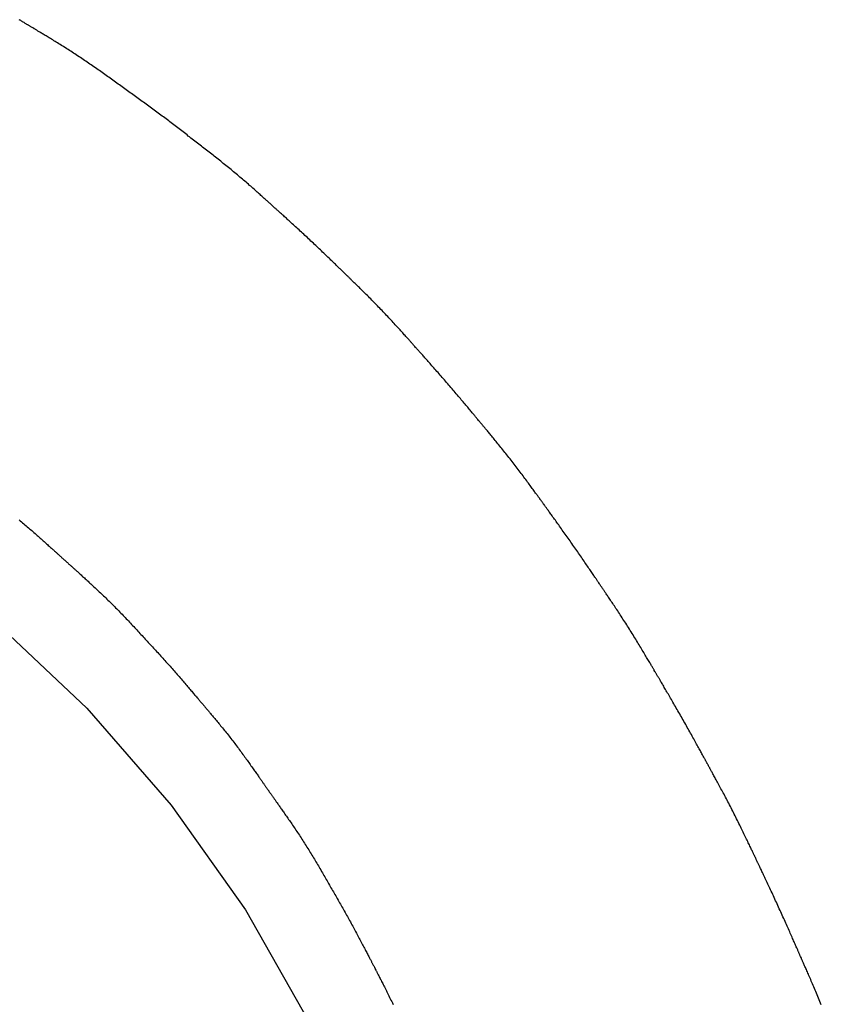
# Model space of a CAD drawing. Header units: millimetres. Extents: x -4577 to 1032787, y -66234 to 201209.
# Tile 147 of 256: x 4371.07 to 4372.78, y -8941.63 to -8939.53. Entities that reach past the tile are written whole.
import ezdxf

# ---------------------------------------------------------------- set-up
doc = ezdxf.new("R2010")
doc.units = ezdxf.units.MM
doc.linetypes.add('510_5_2OG_ELT_1004$0$11-07-22_DS_2OG$0$AUSGEZOGEN', pattern=[0])
doc.layers.add('510_5_2OG_ELT_1004$0$11-07-22_DS_2OG$0$EBENE_1', color=8, linetype='510_5_2OG_ELT_1004$0$11-07-22_DS_2OG$0$AUSGEZOGEN')

# ---------------------------------------------------------------- blocks, each defined once
blk = doc.blocks.new('510_5_2OG_ELT_1004')
at = {"layer": '510_5_2OG_ELT_1004$0$11-07-22_DS_2OG$0$EBENE_1'}
for p, q in [((4371.0157, -8940.7607), (4371.2155, -8940.9495)), ((4371.2155, -8940.9495), (4371.3955, -8941.1563)), ((4371.3955, -8941.1563), (4371.5539, -8941.3797)), ((4371.5539, -8941.3797), (4371.6892, -8941.618))]:
    blk.add_line(p, q, dxfattribs=at)
for points in [[(4371.0711, -8940.5475), (4371.0737, -8940.5496), (4371.0762, -8940.5517), (4371.0787, -8940.5538), (4371.0812, -8940.5559), (4371.0836, -8940.558), (4371.0861, -8940.5601), (4371.0886, -8940.5622), (4371.091, -8940.5643), (4371.0934, -8940.5664), (4371.0958, -8940.5684), (4371.0982, -8940.5705), (4371.1005, -8940.5725), (4371.1028, -8940.5746), (4371.1051, -8940.5766), (4371.1074, -8940.5786), (4371.1096, -8940.5806), (4371.1118, -8940.5825), (4371.114, -8940.5844), (4371.1161, -8940.5863), (4371.1182, -8940.5882), (4371.1203, -8940.5901), (4371.1223, -8940.5919), (4371.1243, -8940.5936), (4371.1262, -8940.5954), (4371.1281, -8940.5971), (4371.1299, -8940.5988), (4371.1317, -8940.6004), (4371.1335, -8940.602), (4371.1352, -8940.6035), (4371.1368, -8940.605), (4371.1384, -8940.6064), (4371.14, -8940.6078), (4371.1415, -8940.6092), (4371.1429, -8940.6105), (4371.1443, -8940.6117), (4371.1456, -8940.6129), (4371.147, -8940.6141), (4371.1482, -8940.6153), (4371.1494, -8940.6164), (4371.1506, -8940.6174), (4371.1518, -8940.6185), (4371.1529, -8940.6195), (4371.154, -8940.6205), (4371.155, -8940.6214), (4371.1561, -8940.6224), (4371.1571, -8940.6233), (4371.158, -8940.6241), (4371.159, -8940.625), (4371.1599, -8940.6258), (4371.1608, -8940.6267), (4371.1617, -8940.6275), (4371.1626, -8940.6283), (4371.1634, -8940.629), (4371.1643, -8940.6298), (4371.1651, -8940.6306), (4371.166, -8940.6313), (4371.1668, -8940.632), (4371.1676, -8940.6328), (4371.1684, -8940.6335), (4371.1692, -8940.6342), (4371.17, -8940.635), (4371.1708, -8940.6357), (4371.1716, -8940.6364), (4371.1725, -8940.6372), (4371.1733, -8940.6379), (4371.1741, -8940.6387), (4371.175, -8940.6395), (4371.1758, -8940.6402), (4371.1767, -8940.641), (4371.1776, -8940.6418), (4371.1785, -8940.6427), (4371.1794, -8940.6435), (4371.1804, -8940.6444), (4371.1814, -8940.6452), (4371.1824, -8940.6461), (4371.1834, -8940.6471), (4371.1844, -8940.648), (4371.1855, -8940.649), (4371.1866, -8940.65), (4371.1878, -8940.6511), (4371.189, -8940.6521), (4371.1902, -8940.6532), (4371.1915, -8940.6544), (4371.1928, -8940.6556), (4371.1941, -8940.6568), (4371.1955, -8940.658), (4371.197, -8940.6594), (4371.1985, -8940.6607), (4371.2, -8940.6621), (4371.2016, -8940.6635), (4371.2033, -8940.665), (4371.205, -8940.6666), (4371.2067, -8940.6682), (4371.2085, -8940.6698), (4371.2104, -8940.6715), (4371.2123, -8940.6732), (4371.2142, -8940.6749), (4371.2162, -8940.6767), (4371.2182, -8940.6786), (4371.2202, -8940.6804), (4371.2223, -8940.6823), (4371.2244, -8940.6843), (4371.2265, -8940.6862), (4371.2287, -8940.6882), (4371.2309, -8940.6903), (4371.2331, -8940.6923), (4371.2354, -8940.6944), (4371.2376, -8940.6965), (4371.2399, -8940.6987), (4371.2422, -8940.7008), (4371.2445, -8940.703), (4371.2468, -8940.7052), (4371.2491, -8940.7074), (4371.2515, -8940.7096), (4371.2538, -8940.7119), (4371.2562, -8940.7141), (4371.2585, -8940.7164), (4371.2608, -8940.7187), (4371.2632, -8940.721), (4371.2655, -8940.7233), (4371.2678, -8940.7256), (4371.2702, -8940.7279), (4371.2725, -8940.7302), (4371.2748, -8940.7326), (4371.2771, -8940.7349), (4371.2794, -8940.7372), (4371.2817, -8940.7396), (4371.284, -8940.7419), (4371.2863, -8940.7443), (4371.2885, -8940.7467), (4371.2908, -8940.749), (4371.2931, -8940.7514), (4371.2953, -8940.7538), (4371.2976, -8940.7562), (4371.2999, -8940.7585), (4371.3021, -8940.7609), (4371.3044, -8940.7633), (4371.3066, -8940.7657), (4371.3089, -8940.7681), (4371.3111, -8940.7705), (4371.3133, -8940.7729), (4371.3156, -8940.7753), (4371.3178, -8940.7777), (4371.32, -8940.7801), (4371.3223, -8940.7825), (4371.3245, -8940.7849), (4371.3267, -8940.7873), (4371.329, -8940.7897), (4371.3312, -8940.7922), (4371.3334, -8940.7946), (4371.3357, -8940.797), (4371.3379, -8940.7994), (4371.3401, -8940.8018), (4371.3423, -8940.8042), (4371.3446, -8940.8066), (4371.3468, -8940.809), (4371.349, -8940.8114), (4371.3512, -8940.8139), (4371.3535, -8940.8163), (4371.3557, -8940.8187), (4371.3579, -8940.8211), (4371.3601, -8940.8235), (4371.3624, -8940.8259), (4371.3646, -8940.8284), (4371.3668, -8940.8308), (4371.369, -8940.8332), (4371.3712, -8940.8356), (4371.3734, -8940.8381), (4371.3756, -8940.8405), (4371.3778, -8940.8429), (4371.38, -8940.8454), (4371.3822, -8940.8478), (4371.3844, -8940.8502), (4371.3866, -8940.8527), (4371.3888, -8940.8551), (4371.391, -8940.8576), (4371.3932, -8940.86), (4371.3954, -8940.8625), (4371.3976, -8940.8649), (4371.3997, -8940.8674), (4371.4019, -8940.8698), (4371.4041, -8940.8723), (4371.4062, -8940.8748), (4371.4084, -8940.8772), (4371.4105, -8940.8797), (4371.4126, -8940.8821), (4371.4147, -8940.8845), (4371.4168, -8940.8869), (4371.4189, -8940.8893), (4371.4209, -8940.8917), (4371.4229, -8940.894), (4371.4249, -8940.8963), (4371.4269, -8940.8986), (4371.4288, -8940.9008), (4371.4307, -8940.903), (4371.4325, -8940.9052), (4371.4343, -8940.9073), (4371.4361, -8940.9094), (4371.4378, -8940.9114), (4371.4395, -8940.9134), (4371.4412, -8940.9153), (4371.4427, -8940.9171), (4371.4443, -8940.919), (4371.4457, -8940.9207), (4371.4472, -8940.9224), (4371.4485, -8940.924), (4371.4498, -8940.9255), (4371.451, -8940.927), (4371.4522, -8940.9283), (4371.4533, -8940.9296), (4371.4543, -8940.9309), (4371.4553, -8940.932), (4371.4562, -8940.933), (4371.457, -8940.934), (4371.4578, -8940.9349), (4371.4585, -8940.9358), (4371.4598, -8940.9373), (4371.4608, -8940.9385), (4371.4617, -8940.9395), (4371.4629, -8940.941), (4371.4636, -8940.9418), (4371.4645, -8940.9429), (4371.4658, -8940.9444), (4371.4665, -8940.9453), (4371.4674, -8940.9463), (4371.469, -8940.9483), (4371.4697, -8940.949), (4371.4704, -8940.9499), (4371.4712, -8940.9508), (4371.472, -8940.9518), (4371.4729, -8940.9529), (4371.4739, -8940.954), (4371.4749, -8940.9552), (4371.476, -8940.9565), (4371.4772, -8940.9579), (4371.4784, -8940.9594), (4371.4797, -8940.9609), (4371.4811, -8940.9626), (4371.4825, -8940.9642), (4371.484, -8940.966), (4371.4855, -8940.9678), (4371.4871, -8940.9697), (4371.4887, -8940.9717), (4371.4904, -8940.9737), (4371.4921, -8940.9757), (4371.4939, -8940.9778), (4371.4956, -8940.98), (4371.4975, -8940.9822), (4371.4993, -8940.9845), (4371.5012, -8940.9868), (4371.5031, -8940.9891), (4371.505, -8940.9915), (4371.507, -8940.9939), (4371.509, -8940.9963), (4371.511, -8940.9988), (4371.513, -8941.0013), (4371.515, -8941.0038), (4371.517, -8941.0064), (4371.519, -8941.0089), (4371.521, -8941.0115), (4371.5231, -8941.0141), (4371.5251, -8941.0167), (4371.5271, -8941.0193), (4371.5291, -8941.0219), (4371.5311, -8941.0245), (4371.5331, -8941.0272), (4371.5351, -8941.0298), (4371.5371, -8941.0324), (4371.539, -8941.035), (4371.541, -8941.0376), (4371.5429, -8941.0402), (4371.5448, -8941.0428), (4371.5467, -8941.0454), (4371.5486, -8941.048), (4371.5504, -8941.0505), (4371.5522, -8941.053), (4371.554, -8941.0555), (4371.5558, -8941.058), (4371.5576, -8941.0604), (4371.5593, -8941.0628), (4371.561, -8941.0652), (4371.5627, -8941.0676), (4371.5643, -8941.0699), (4371.5659, -8941.0722), (4371.5675, -8941.0744), (4371.5691, -8941.0766), (4371.5706, -8941.0788), (4371.5721, -8941.0809), (4371.5735, -8941.0829), (4371.5749, -8941.0849), (4371.5763, -8941.0869), (4371.5776, -8941.0888), (4371.5789, -8941.0906), (4371.5802, -8941.0924), (4371.5814, -8941.0941), (4371.5825, -8941.0958), (4371.5837, -8941.0974), (4371.5848, -8941.0989), (4371.5858, -8941.1004), (4371.5868, -8941.1019), (4371.5878, -8941.1033), (4371.5888, -8941.1047), (4371.5897, -8941.106), (4371.5906, -8941.1073), (4371.5915, -8941.1085), (4371.5924, -8941.1097), (4371.5932, -8941.1109), (4371.594, -8941.1121), (4371.5948, -8941.1132), (4371.5955, -8941.1143), (4371.5963, -8941.1153), (4371.597, -8941.1164), (4371.5977, -8941.1174), (4371.5984, -8941.1184), (4371.5991, -8941.1194), (4371.5998, -8941.1203), (4371.6005, -8941.1213), (4371.6011, -8941.1222), (4371.6018, -8941.1232), (4371.6024, -8941.1241), (4371.603, -8941.125), (4371.6037, -8941.1259), (4371.6043, -8941.1268), (4371.605, -8941.1277), (4371.6056, -8941.1286), (4371.6062, -8941.1295), (4371.6069, -8941.1305), (4371.6075, -8941.1314), (4371.6082, -8941.1323), (4371.6089, -8941.1333), (4371.6095, -8941.1342), (4371.6102, -8941.1352), (4371.6109, -8941.1362), (4371.6116, -8941.1372), (4371.6124, -8941.1383), (4371.6131, -8941.1394), (4371.6139, -8941.1404), (4371.6147, -8941.1416), (4371.6155, -8941.1427), (4371.6163, -8941.1439), (4371.6172, -8941.1451), (4371.6181, -8941.1464), (4371.619, -8941.1477), (4371.6199, -8941.149), (4371.6209, -8941.1504), (4371.6219, -8941.1518), (4371.6229, -8941.1533), (4371.624, -8941.1548), (4371.6251, -8941.1564), (4371.6262, -8941.158), (4371.6274, -8941.1597), (4371.6286, -8941.1614), (4371.6299, -8941.1632), (4371.6312, -8941.1651), (4371.6325, -8941.167), (4371.6339, -8941.169), (4371.6353, -8941.171), (4371.6368, -8941.1731), (4371.6383, -8941.1753), (4371.6398, -8941.1775), (4371.6414, -8941.1797), (4371.643, -8941.182), (4371.6446, -8941.1843), (4371.6462, -8941.1867), (4371.6479, -8941.1891), (4371.6496, -8941.1915), (4371.6513, -8941.194), (4371.653, -8941.1966), (4371.6548, -8941.1991), (4371.6565, -8941.2017), (4371.6583, -8941.2043), (4371.6601, -8941.207), (4371.6619, -8941.2096), (4371.6637, -8941.2123), (4371.6655, -8941.215), (4371.6673, -8941.2178), (4371.6691, -8941.2205), (4371.671, -8941.2233), (4371.6728, -8941.2261), (4371.6746, -8941.2289), (4371.6764, -8941.2317), (4371.6782, -8941.2345), (4371.6801, -8941.2374), (4371.6818, -8941.2402), (4371.6836, -8941.243), (4371.6854, -8941.2459), (4371.6872, -8941.2487), (4371.689, -8941.2516), (4371.6907, -8941.2545), (4371.6925, -8941.2573), (4371.6942, -8941.2602), (4371.696, -8941.2631), (4371.6977, -8941.2659), (4371.6994, -8941.2688), (4371.7012, -8941.2717), (4371.7029, -8941.2746), (4371.7046, -8941.2775), (4371.7063, -8941.2804), (4371.708, -8941.2833), (4371.7097, -8941.2861), (4371.7114, -8941.289), (4371.7131, -8941.2919), (4371.7148, -8941.2948), (4371.7165, -8941.2978), (4371.7182, -8941.3007), (4371.7199, -8941.3036), (4371.7215, -8941.3065), (4371.7232, -8941.3094), (4371.7249, -8941.3123), (4371.7266, -8941.3152), (4371.7283, -8941.3181), (4371.7299, -8941.321), (4371.7316, -8941.3239), (4371.7333, -8941.3269), (4371.735, -8941.3298), (4371.7366, -8941.3327), (4371.7383, -8941.3356), (4371.74, -8941.3385), (4371.7417, -8941.3414), (4371.7433, -8941.3443), (4371.745, -8941.3473), (4371.7467, -8941.3502), (4371.7484, -8941.3531), (4371.75, -8941.356), (4371.7517, -8941.3589), (4371.7534, -8941.3618), (4371.755, -8941.3648), (4371.7567, -8941.3677), (4371.7583, -8941.3706), (4371.76, -8941.3735), (4371.7617, -8941.3764), (4371.7633, -8941.3794), (4371.765, -8941.3823), (4371.7666, -8941.3852), (4371.7682, -8941.3882), (4371.7699, -8941.3911), (4371.7715, -8941.394), (4371.7732, -8941.397), (4371.7748, -8941.3999), (4371.7764, -8941.4028), (4371.778, -8941.4058), (4371.7796, -8941.4087), (4371.7813, -8941.4117), (4371.7829, -8941.4146), (4371.7845, -8941.4176), (4371.7861, -8941.4205), (4371.7877, -8941.4235), (4371.7892, -8941.4264), (4371.7908, -8941.4293), (4371.7923, -8941.4322), (4371.7939, -8941.4351), (4371.7954, -8941.4379), (4371.7969, -8941.4407), (4371.7984, -8941.4435), (4371.7998, -8941.4463), (4371.8013, -8941.449), (4371.8027, -8941.4517), (4371.8041, -8941.4543), (4371.8054, -8941.4569), (4371.8067, -8941.4594), (4371.808, -8941.4619), (4371.8093, -8941.4643), (4371.8105, -8941.4666), (4371.8117, -8941.4689), (4371.8129, -8941.4711), (4371.814, -8941.4733), (4371.8151, -8941.4754), (4371.8161, -8941.4774), (4371.8171, -8941.4793), (4371.8181, -8941.4811), (4371.819, -8941.4829), (4371.8198, -8941.4845), (4371.8206, -8941.4861), (4371.8214, -8941.4875), (4371.8221, -8941.4889), (4371.8227, -8941.4901), (4371.8233, -8941.4913), (4371.8239, -8941.4924), (4371.8244, -8941.4934), (4371.8254, -8941.4952), (4371.8261, -8941.4967), (4371.8268, -8941.498), (4371.8277, -8941.4997), (4371.8284, -8941.5011), (4371.8291, -8941.5024), (4371.83, -8941.5043), (4371.8306, -8941.5053), (4371.8312, -8941.5065), (4371.8325, -8941.5089), (4371.8329, -8941.5099), (4371.8335, -8941.5109), (4371.8341, -8941.512), (4371.8347, -8941.5132), (4371.8353, -8941.5145), (4371.8361, -8941.5159), (4371.8368, -8941.5174), (4371.8376, -8941.5189), (4371.8385, -8941.5206), (4371.8394, -8941.5224), (4371.8404, -8941.5242), (4371.8414, -8941.5262), (4371.8424, -8941.5282), (4371.8435, -8941.5303), (4371.8446, -8941.5325), (4371.8458, -8941.5348), (4371.847, -8941.5371), (4371.8482, -8941.5395), (4371.8495, -8941.542), (4371.8508, -8941.5445), (4371.8521, -8941.5471), (4371.8534, -8941.5498), (4371.8547, -8941.5525), (4371.8561, -8941.5552), (4371.8575, -8941.558), (4371.8589, -8941.5609), (4371.8603, -8941.5637), (4371.8618, -8941.5666), (4371.8632, -8941.5696), (4371.8646, -8941.5726), (4371.8661, -8941.5756), (4371.8675, -8941.5786), (4371.869, -8941.5816)], [(4372.7828, -8941.5824), (4372.7813, -8941.5789), (4372.7799, -8941.5753), (4372.7784, -8941.5718), (4372.7769, -8941.5683), (4372.7755, -8941.5648), (4372.774, -8941.5613), (4372.7726, -8941.5578), (4372.7711, -8941.5544), (4372.7697, -8941.5511), (4372.7683, -8941.5477), (4372.7669, -8941.5445), (4372.7655, -8941.5412), (4372.7641, -8941.538), (4372.7628, -8941.5349), (4372.7615, -8941.5318), (4372.7602, -8941.5288), (4372.7589, -8941.5259), (4372.7576, -8941.523), (4372.7564, -8941.5202), (4372.7552, -8941.5175), (4372.7541, -8941.5149), (4372.753, -8941.5123), (4372.7519, -8941.5099), (4372.7509, -8941.5075), (4372.7499, -8941.5052), (4372.7489, -8941.5031), (4372.748, -8941.501), (4372.7472, -8941.4991), (4372.7463, -8941.4972), (4372.7456, -8941.4955), (4372.7449, -8941.4939), (4372.7442, -8941.4924), (4372.7436, -8941.491), (4372.743, -8941.4897), (4372.7425, -8941.4885), (4372.742, -8941.4874), (4372.7416, -8941.4864), (4372.7408, -8941.4846), (4372.7402, -8941.4831), (4372.7396, -8941.4819), (4372.7385, -8941.4794), (4372.7373, -8941.4766), (4372.7369, -8941.4757), (4372.7364, -8941.4745), (4372.7357, -8941.4731), (4372.735, -8941.4713), (4372.7345, -8941.4703), (4372.734, -8941.4692), (4372.7335, -8941.4681), (4372.733, -8941.4668), (4372.7324, -8941.4654), (4372.7317, -8941.4639), (4372.731, -8941.4624), (4372.7303, -8941.4607), (4372.7295, -8941.4589), (4372.7286, -8941.457), (4372.7277, -8941.4549), (4372.7268, -8941.4528), (4372.7258, -8941.4506), (4372.7248, -8941.4483), (4372.7237, -8941.4458), (4372.7226, -8941.4434), (4372.7215, -8941.4408), (4372.7203, -8941.4381), (4372.7191, -8941.4354), (4372.7179, -8941.4326), (4372.7166, -8941.4297), (4372.7153, -8941.4267), (4372.714, -8941.4237), (4372.7126, -8941.4207), (4372.7112, -8941.4176), (4372.7098, -8941.4144), (4372.7084, -8941.4112), (4372.7069, -8941.408), (4372.7054, -8941.4047), (4372.704, -8941.4014), (4372.7025, -8941.398), (4372.7009, -8941.3946), (4372.6994, -8941.3912), (4372.6979, -8941.3878), (4372.6963, -8941.3844), (4372.6947, -8941.381), (4372.6932, -8941.3775), (4372.6916, -8941.3741), (4372.69, -8941.3706), (4372.6885, -8941.3672), (4372.6869, -8941.3638), (4372.6853, -8941.3604), (4372.6837, -8941.357), (4372.6822, -8941.3536), (4372.6806, -8941.3502), (4372.6791, -8941.3469), (4372.6776, -8941.3436), (4372.676, -8941.3403), (4372.6745, -8941.3371), (4372.673, -8941.3339), (4372.6716, -8941.3308), (4372.6701, -8941.3277), (4372.6687, -8941.3247), (4372.6673, -8941.3217), (4372.666, -8941.3188), (4372.6646, -8941.316), (4372.6633, -8941.3132), (4372.662, -8941.3105), (4372.6608, -8941.3079), (4372.6596, -8941.3053), (4372.6584, -8941.3028), (4372.6573, -8941.3005), (4372.6562, -8941.2982), (4372.6552, -8941.296), (4372.6542, -8941.2939), (4372.6533, -8941.2919), (4372.6524, -8941.29), (4372.6515, -8941.2882), (4372.6507, -8941.2866), (4372.65, -8941.285), (4372.6493, -8941.2836), (4372.6487, -8941.2822), (4372.6481, -8941.281), (4372.6475, -8941.2798), (4372.647, -8941.2788), (4372.6462, -8941.2769), (4372.6454, -8941.2754), (4372.6448, -8941.2741), (4372.644, -8941.2723), (4372.6435, -8941.2714), (4372.643, -8941.2702), (4372.6421, -8941.2684), (4372.6417, -8941.2674), (4372.6411, -8941.2662), (4372.6399, -8941.2638), (4372.6395, -8941.2628), (4372.639, -8941.2618), (4372.6384, -8941.2606), (4372.6378, -8941.2594), (4372.6372, -8941.258), (4372.6365, -8941.2566), (4372.6358, -8941.2551), (4372.635, -8941.2534), (4372.6342, -8941.2517), (4372.6333, -8941.2498), (4372.6324, -8941.2478), (4372.6314, -8941.2458), (4372.6304, -8941.2436), (4372.6293, -8941.2413), (4372.6282, -8941.239), (4372.627, -8941.2365), (4372.6258, -8941.234), (4372.6245, -8941.2314), (4372.6233, -8941.2287), (4372.6219, -8941.226), (4372.6206, -8941.2232), (4372.6192, -8941.2203), (4372.6178, -8941.2174), (4372.6163, -8941.2144), (4372.6149, -8941.2114), (4372.6134, -8941.2083), (4372.6118, -8941.2052), (4372.6103, -8941.202), (4372.6087, -8941.1988), (4372.6071, -8941.1956), (4372.6055, -8941.1923), (4372.6039, -8941.189), (4372.6022, -8941.1857), (4372.6006, -8941.1824), (4372.5989, -8941.1791), (4372.5972, -8941.1757), (4372.5955, -8941.1724), (4372.5938, -8941.1691), (4372.5921, -8941.1657), (4372.5904, -8941.1624), (4372.5887, -8941.1591), (4372.587, -8941.1557), (4372.5853, -8941.1525), (4372.5836, -8941.1492), (4372.5819, -8941.1459), (4372.5802, -8941.1427), (4372.5785, -8941.1395), (4372.5768, -8941.1364), (4372.5752, -8941.1333), (4372.5735, -8941.1302), (4372.5719, -8941.1272), (4372.5703, -8941.1242), (4372.5687, -8941.1213), (4372.5672, -8941.1184), (4372.5657, -8941.1156), (4372.5642, -8941.1129), (4372.5628, -8941.1102), (4372.5613, -8941.1076), (4372.56, -8941.105), (4372.5586, -8941.1026), (4372.5573, -8941.1002), (4372.5561, -8941.0979), (4372.5549, -8941.0957), (4372.5537, -8941.0936), (4372.5526, -8941.0916), (4372.5516, -8941.0897), (4372.5506, -8941.0878), (4372.5496, -8941.0861), (4372.5488, -8941.0845), (4372.5479, -8941.083), (4372.5472, -8941.0816), (4372.5465, -8941.0803), (4372.5458, -8941.0791), (4372.5452, -8941.078), (4372.5446, -8941.077), (4372.5436, -8941.0752), (4372.5428, -8941.0736), (4372.5421, -8941.0724), (4372.5412, -8941.0707), (4372.5406, -8941.0697), (4372.5397, -8941.0679), (4372.5389, -8941.0666), (4372.5384, -8941.0656), (4372.5378, -8941.0644), (4372.5365, -8941.0621), (4372.536, -8941.0611), (4372.5354, -8941.0601), (4372.5348, -8941.059), (4372.5342, -8941.0578), (4372.5335, -8941.0566), (4372.5327, -8941.0552), (4372.5319, -8941.0537), (4372.531, -8941.0521), (4372.5301, -8941.0504), (4372.5291, -8941.0487), (4372.5281, -8941.0468), (4372.527, -8941.0448), (4372.5259, -8941.0427), (4372.5247, -8941.0405), (4372.5234, -8941.0383), (4372.5222, -8941.036), (4372.5208, -8941.0335), (4372.5195, -8941.0311), (4372.518, -8941.0285), (4372.5166, -8941.0259), (4372.5151, -8941.0232), (4372.5136, -8941.0204), (4372.5121, -8941.0176), (4372.5105, -8941.0148), (4372.5089, -8941.0119), (4372.5072, -8941.0089), (4372.5056, -8941.0059), (4372.5039, -8941.0029), (4372.5022, -8940.9998), (4372.5004, -8940.9967), (4372.4987, -8940.9936), (4372.4969, -8940.9905), (4372.4951, -8940.9873), (4372.4934, -8940.9841), (4372.4916, -8940.9809), (4372.4897, -8940.9777), (4372.4879, -8940.9745), (4372.4861, -8940.9713), (4372.4843, -8940.9681), (4372.4825, -8940.9649), (4372.4806, -8940.9617), (4372.4788, -8940.9585), (4372.477, -8940.9553), (4372.4752, -8940.9522), (4372.4734, -8940.9491), (4372.4716, -8940.946), (4372.4698, -8940.9429), (4372.4681, -8940.9399), (4372.4663, -8940.9369), (4372.4646, -8940.9339), (4372.4629, -8940.931), (4372.4613, -8940.9281), (4372.4596, -8940.9253), (4372.458, -8940.9225), (4372.4564, -8940.9198), (4372.4549, -8940.9172), (4372.4534, -8940.9146), (4372.4519, -8940.9121), (4372.4505, -8940.9096), (4372.4491, -8940.9073), (4372.4477, -8940.905), (4372.4465, -8940.9027), (4372.4452, -8940.9006), (4372.444, -8940.8986), (4372.4429, -8940.8966), (4372.4418, -8940.8948), (4372.4407, -8940.893), (4372.4398, -8940.8914), (4372.4389, -8940.8898), (4372.438, -8940.8884), (4372.4372, -8940.887), (4372.4365, -8940.8858), (4372.4358, -8940.8846), (4372.4352, -8940.8836), (4372.4346, -8940.8826), (4372.4336, -8940.8809), (4372.4327, -8940.8794), (4372.4321, -8940.8783), (4372.4311, -8940.8766), (4372.4306, -8940.8757), (4372.4299, -8940.8746), (4372.429, -8940.873), (4372.4284, -8940.8721), (4372.4278, -8940.8709), (4372.4264, -8940.8687), (4372.4259, -8940.8678), (4372.4253, -8940.8668), (4372.4247, -8940.8657), (4372.424, -8940.8646), (4372.4233, -8940.8634), (4372.4225, -8940.862), (4372.4217, -8940.8606), (4372.4208, -8940.8591), (4372.4198, -8940.8574), (4372.4188, -8940.8557), (4372.4177, -8940.8538), (4372.4166, -8940.8519), (4372.4154, -8940.8499), (4372.4141, -8940.8478), (4372.4128, -8940.8456), (4372.4115, -8940.8433), (4372.4101, -8940.841), (4372.4087, -8940.8386), (4372.4072, -8940.8361), (4372.4057, -8940.8335), (4372.4041, -8940.8309), (4372.4025, -8940.8282), (4372.4009, -8940.8255), (4372.3992, -8940.8227), (4372.3975, -8940.8199), (4372.3958, -8940.8171), (4372.394, -8940.8141), (4372.3922, -8940.8112), (4372.3904, -8940.8082), (4372.3886, -8940.8052), (4372.3868, -8940.8022), (4372.3849, -8940.7992), (4372.383, -8940.7961), (4372.3811, -8940.793), (4372.3792, -8940.7899), (4372.3772, -8940.7868), (4372.3753, -8940.7837), (4372.3733, -8940.7806), (4372.3714, -8940.7775), (4372.3694, -8940.7745), (4372.3675, -8940.7714), (4372.3655, -8940.7683), (4372.3635, -8940.7653), (4372.3616, -8940.7622), (4372.3596, -8940.7592), (4372.3577, -8940.7563), (4372.3558, -8940.7533), (4372.3539, -8940.7504), (4372.352, -8940.7475), (4372.3501, -8940.7447), (4372.3483, -8940.7419), (4372.3465, -8940.7391), (4372.3447, -8940.7364), (4372.3429, -8940.7338), (4372.3412, -8940.7312), (4372.3395, -8940.7287), (4372.3379, -8940.7262), (4372.3363, -8940.7238), (4372.3347, -8940.7215), (4372.3332, -8940.7192), (4372.3317, -8940.717), (4372.3303, -8940.7149), (4372.3289, -8940.7128), (4372.3276, -8940.7109), (4372.3263, -8940.709), (4372.3251, -8940.7073), (4372.324, -8940.7056), (4372.3229, -8940.704), (4372.3219, -8940.7025), (4372.321, -8940.7012), (4372.3201, -8940.6999), (4372.3193, -8940.6987), (4372.3186, -8940.6976), (4372.3179, -8940.6965), (4372.3172, -8940.6956), (4372.3161, -8940.6939), (4372.3152, -8940.6925), (4372.3144, -8940.6914), (4372.3133, -8940.6898), (4372.3127, -8940.6889), (4372.3119, -8940.6877), (4372.3109, -8940.6861), (4372.3103, -8940.6853), (4372.3095, -8940.6841), (4372.3081, -8940.682), (4372.3075, -8940.6811), (4372.3068, -8940.6802), (4372.3062, -8940.6792), (4372.3054, -8940.6781), (4372.3046, -8940.6769), (4372.3038, -8940.6756), (4372.3028, -8940.6743), (4372.3019, -8940.6728), (4372.3008, -8940.6713), (4372.2997, -8940.6696), (4372.2985, -8940.6679), (4372.2973, -8940.666), (4372.296, -8940.6641), (4372.2946, -8940.6621), (4372.2932, -8940.66), (4372.2917, -8940.6579), (4372.2902, -8940.6557), (4372.2887, -8940.6534), (4372.2871, -8940.651), (4372.2854, -8940.6486), (4372.2837, -8940.6461), (4372.282, -8940.6436), (4372.2802, -8940.641), (4372.2784, -8940.6383), (4372.2766, -8940.6356), (4372.2747, -8940.6329), (4372.2728, -8940.6302), (4372.2709, -8940.6274), (4372.269, -8940.6245), (4372.267, -8940.6217), (4372.265, -8940.6188), (4372.263, -8940.6159), (4372.261, -8940.613), (4372.259, -8940.61), (4372.2569, -8940.6071), (4372.2548, -8940.6041), (4372.2528, -8940.6012), (4372.2507, -8940.5982), (4372.2486, -8940.5952), (4372.2466, -8940.5923), (4372.2445, -8940.5893), (4372.2424, -8940.5864), (4372.2404, -8940.5835), (4372.2383, -8940.5806), (4372.2363, -8940.5777), (4372.2342, -8940.5749), (4372.2322, -8940.572), (4372.2302, -8940.5692), (4372.2283, -8940.5665), (4372.2263, -8940.5637), (4372.2244, -8940.5611), (4372.2225, -8940.5584), (4372.2207, -8940.5558), (4372.2188, -8940.5533), (4372.217, -8940.5508), (4372.2153, -8940.5483), (4372.2136, -8940.546), (4372.2119, -8940.5437), (4372.2103, -8940.5414), (4372.2087, -8940.5392), (4372.2072, -8940.5371), (4372.2057, -8940.5351), (4372.2043, -8940.5331), (4372.203, -8940.5313), (4372.2017, -8940.5295), (4372.2004, -8940.5278), (4372.1993, -8940.5262), (4372.1982, -8940.5246), (4372.1971, -8940.5232), (4372.1962, -8940.5219), (4372.1953, -8940.5207), (4372.1944, -8940.5195), (4372.1937, -8940.5184), (4372.193, -8940.5175), (4372.1923, -8940.5166), (4372.1912, -8940.515), (4372.1902, -8940.5137), (4372.1894, -8940.5126), (4372.1883, -8940.5111), (4372.1877, -8940.5103), (4372.1869, -8940.5091), (4372.1857, -8940.5074), (4372.185, -8940.5065), (4372.1842, -8940.5053), (4372.1831, -8940.5039), (4372.1825, -8940.503), (4372.1819, -8940.5021), (4372.1812, -8940.5012), (4372.1804, -8940.5001), (4372.1796, -8940.499), (4372.1787, -8940.4977), (4372.1777, -8940.4964), (4372.1767, -8940.495), (4372.1756, -8940.4935), (4372.1744, -8940.4919), (4372.1732, -8940.4902), (4372.1719, -8940.4884), (4372.1706, -8940.4866), (4372.1692, -8940.4846), (4372.1677, -8940.4826), (4372.1662, -8940.4805), (4372.1646, -8940.4784), (4372.163, -8940.4761), (4372.1613, -8940.4739), (4372.1596, -8940.4715), (4372.1578, -8940.4691), (4372.156, -8940.4667), (4372.1542, -8940.4641), (4372.1523, -8940.4616), (4372.1504, -8940.459), (4372.1484, -8940.4564), (4372.1464, -8940.4537), (4372.1444, -8940.451), (4372.1423, -8940.4483), (4372.1403, -8940.4455), (4372.1382, -8940.4427), (4372.1361, -8940.4399), (4372.1339, -8940.4371), (4372.1318, -8940.4343), (4372.1296, -8940.4315), (4372.1274, -8940.4286), (4372.1252, -8940.4258), (4372.123, -8940.423), (4372.1208, -8940.4201), (4372.1186, -8940.4173), (4372.1164, -8940.4145), (4372.1142, -8940.4117), (4372.112, -8940.4089), (4372.1098, -8940.4062), (4372.1076, -8940.4034), (4372.1055, -8940.4007), (4372.1033, -8940.398), (4372.1012, -8940.3954), (4372.099, -8940.3927), (4372.097, -8940.3901), (4372.0949, -8940.3876), (4372.0929, -8940.3851), (4372.0908, -8940.3826), (4372.0889, -8940.3802), (4372.0869, -8940.3779), (4372.0851, -8940.3756), (4372.0832, -8940.3733), (4372.0814, -8940.3711), (4372.0796, -8940.369), (4372.0779, -8940.3669), (4372.0763, -8940.3649), (4372.0747, -8940.363), (4372.0732, -8940.3612), (4372.0717, -8940.3594), (4372.0703, -8940.3577), (4372.069, -8940.3561), (4372.0677, -8940.3546), (4372.0665, -8940.3531), (4372.0654, -8940.3518), (4372.0643, -8940.3505), (4372.0634, -8940.3494), (4372.0625, -8940.3483), (4372.0616, -8940.3473), (4372.0609, -8940.3464), (4372.0601, -8940.3455), (4372.0589, -8940.344), (4372.0579, -8940.3427), (4372.057, -8940.3417), (4372.0558, -8940.3403), (4372.0551, -8940.3395), (4372.054, -8940.3382), (4372.0531, -8940.3371), (4372.0525, -8940.3363), (4372.0516, -8940.3353), (4372.05, -8940.3333), (4372.0494, -8940.3325), (4372.0487, -8940.3317), (4372.0479, -8940.3308), (4372.0471, -8940.3298), (4372.0462, -8940.3287), (4372.0452, -8940.3275), (4372.0442, -8940.3263), (4372.0431, -8940.325), (4372.0419, -8940.3236), (4372.0406, -8940.3221), (4372.0393, -8940.3205), (4372.0379, -8940.3188), (4372.0365, -8940.317), (4372.0349, -8940.3152), (4372.0334, -8940.3133), (4372.0317, -8940.3114), (4372.03, -8940.3093), (4372.0283, -8940.3072), (4372.0265, -8940.3051), (4372.0246, -8940.3029), (4372.0227, -8940.3006), (4372.0208, -8940.2983), (4372.0188, -8940.2959), (4372.0168, -8940.2935), (4372.0147, -8940.2911), (4372.0126, -8940.2886), (4372.0105, -8940.2861), (4372.0083, -8940.2835), (4372.0062, -8940.281), (4372.004, -8940.2783), (4372.0017, -8940.2757), (4371.9995, -8940.2731), (4371.9972, -8940.2704), (4371.9949, -8940.2677), (4371.9926, -8940.2651), (4371.9903, -8940.2624), (4371.988, -8940.2597), (4371.9857, -8940.257), (4371.9834, -8940.2543), (4371.981, -8940.2516), (4371.9787, -8940.2489), (4371.9764, -8940.2463), (4371.9741, -8940.2436), (4371.9718, -8940.241), (4371.9695, -8940.2384), (4371.9673, -8940.2358), (4371.965, -8940.2332), (4371.9628, -8940.2307), (4371.9606, -8940.2282), (4371.9584, -8940.2257), (4371.9563, -8940.2233), (4371.9541, -8940.2209), (4371.9521, -8940.2185), (4371.95, -8940.2162), (4371.948, -8940.2139), (4371.9461, -8940.2117), (4371.9442, -8940.2096), (4371.9423, -8940.2075), (4371.9405, -8940.2054), (4371.9387, -8940.2035), (4371.937, -8940.2015), (4371.9354, -8940.1997), (4371.9338, -8940.1979), (4371.9323, -8940.1962), (4371.9309, -8940.1946), (4371.9295, -8940.1931), (4371.9282, -8940.1916), (4371.927, -8940.1902), (4371.9258, -8940.189), (4371.9247, -8940.1878), (4371.9237, -8940.1866), (4371.9228, -8940.1856), (4371.922, -8940.1846), (4371.9212, -8940.1838), (4371.9204, -8940.1829), (4371.9191, -8940.1815), (4371.9181, -8940.1803), (4371.9172, -8940.1793), (4371.9154, -8940.1772), (4371.9144, -8940.1761), (4371.9134, -8940.1751), (4371.9128, -8940.1743), (4371.9119, -8940.1734), (4371.9102, -8940.1715), (4371.9096, -8940.1708), (4371.9089, -8940.17), (4371.9081, -8940.1691), (4371.9072, -8940.1681), (4371.9063, -8940.1671), (4371.9053, -8940.166), (4371.9042, -8940.1648), (4371.9031, -8940.1635), (4371.9019, -8940.1621), (4371.9006, -8940.1607), (4371.8992, -8940.1591), (4371.8978, -8940.1575), (4371.8962, -8940.1558), (4371.8947, -8940.1541), (4371.893, -8940.1523), (4371.8913, -8940.1504), (4371.8896, -8940.1484), (4371.8878, -8940.1464), (4371.8859, -8940.1443), (4371.884, -8940.1422), (4371.882, -8940.14), (4371.88, -8940.1378), (4371.8779, -8940.1355), (4371.8758, -8940.1332), (4371.8736, -8940.1309), (4371.8715, -8940.1285), (4371.8692, -8940.1261), (4371.867, -8940.1236), (4371.8647, -8940.1211), (4371.8624, -8940.1187), (4371.8601, -8940.1161), (4371.8577, -8940.1136), (4371.8553, -8940.1111), (4371.8529, -8940.1085), (4371.8505, -8940.106), (4371.8481, -8940.1034), (4371.8457, -8940.1009), (4371.8432, -8940.0983), (4371.8408, -8940.0958), (4371.8383, -8940.0932), (4371.8359, -8940.0907), (4371.8334, -8940.0882), (4371.831, -8940.0857), (4371.8285, -8940.0832), (4371.8261, -8940.0807), (4371.8237, -8940.0783), (4371.8213, -8940.0759), (4371.8189, -8940.0735), (4371.8166, -8940.0711), (4371.8143, -8940.0688), (4371.812, -8940.0665), (4371.8097, -8940.0643), (4371.8075, -8940.0621), (4371.8053, -8940.0599), (4371.8032, -8940.0578), (4371.8011, -8940.0557), (4371.7991, -8940.0537), (4371.7971, -8940.0518), (4371.7951, -8940.0499), (4371.7932, -8940.048), (4371.7914, -8940.0463), (4371.7897, -8940.0445), (4371.788, -8940.0429), (4371.7863, -8940.0413), (4371.7848, -8940.0398), (4371.7833, -8940.0384), (4371.7819, -8940.037), (4371.7806, -8940.0357), (4371.7794, -8940.0345), (4371.7782, -8940.0334), (4371.7772, -8940.0324), (4371.7762, -8940.0314), (4371.7752, -8940.0305), (4371.7744, -8940.0297), (4371.7736, -8940.0289), (4371.7722, -8940.0276), (4371.7711, -8940.0265), (4371.7702, -8940.0256), (4371.7681, -8940.0236), (4371.767, -8940.0226), (4371.7661, -8940.0216), (4371.7653, -8940.0209), (4371.7644, -8940.02), (4371.7633, -8940.0189), (4371.7619, -8940.0176), (4371.7611, -8940.0168), (4371.7603, -8940.016), (4371.7594, -8940.0151), (4371.7584, -8940.0141), (4371.7573, -8940.0131), (4371.7562, -8940.012), (4371.7549, -8940.0108), (4371.7536, -8940.0095), (4371.7522, -8940.0082), (4371.7508, -8940.0068), (4371.7492, -8940.0053), (4371.7476, -8940.0037), (4371.7459, -8940.002), (4371.7442, -8940.0003), (4371.7424, -8939.9986), (4371.7405, -8939.9968), (4371.7385, -8939.9949), (4371.7365, -8939.993), (4371.7345, -8939.991), (4371.7324, -8939.9889), (4371.7302, -8939.9869), (4371.728, -8939.9848), (4371.7258, -8939.9826), (4371.7235, -8939.9804), (4371.7212, -8939.9782), (4371.7188, -8939.9759), (4371.7164, -8939.9736), (4371.714, -8939.9713), (4371.7116, -8939.969), (4371.7091, -8939.9667), (4371.7066, -8939.9643), (4371.7041, -8939.9619), (4371.7016, -8939.9595), (4371.699, -8939.9571), (4371.6965, -8939.9547), (4371.6939, -8939.9523), (4371.6913, -8939.9499), (4371.6888, -8939.9475), (4371.6862, -8939.9451), (4371.6836, -8939.9427), (4371.6811, -8939.9403), (4371.6785, -8939.938), (4371.676, -8939.9356), (4371.6734, -8939.9333), (4371.6709, -8939.931), (4371.6684, -8939.9287), (4371.666, -8939.9264), (4371.6635, -8939.9242), (4371.6611, -8939.922), (4371.6588, -8939.9198), (4371.6564, -8939.9177), (4371.6541, -8939.9156), (4371.6519, -8939.9135), (4371.6497, -8939.9115), (4371.6475, -8939.9095), (4371.6454, -8939.9076), (4371.6433, -8939.9058), (4371.6414, -8939.9039), (4371.6394, -8939.9022), (4371.6375, -8939.9005), (4371.6357, -8939.8988), (4371.634, -8939.8973), (4371.6323, -8939.8958), (4371.6307, -8939.8943), (4371.6292, -8939.893), (4371.6278, -8939.8917), (4371.6264, -8939.8904), (4371.6252, -8939.8893), (4371.624, -8939.8882), (4371.6229, -8939.8872), (4371.6219, -8939.8863), (4371.6209, -8939.8855), (4371.62, -8939.8847), (4371.6185, -8939.8833), (4371.6172, -8939.8821), (4371.6162, -8939.8812), (4371.6147, -8939.8798), (4371.6138, -8939.8791), (4371.6128, -8939.8781), (4371.6113, -8939.8768), (4371.6104, -8939.876), (4371.6094, -8939.8751), (4371.6074, -8939.8732), (4371.6066, -8939.8725), (4371.6057, -8939.8717), (4371.6048, -8939.8709), (4371.6037, -8939.87), (4371.6026, -8939.869), (4371.6015, -8939.8679), (4371.6002, -8939.8668), (4371.5989, -8939.8656), (4371.5974, -8939.8643), (4371.5959, -8939.8629), (4371.5943, -8939.8615), (4371.5926, -8939.86), (4371.5909, -8939.8584), (4371.5891, -8939.8568), (4371.5872, -8939.8551), (4371.5853, -8939.8533), (4371.5833, -8939.8515), (4371.5812, -8939.8497), (4371.5791, -8939.8478), (4371.5769, -8939.8459), (4371.5746, -8939.8439), (4371.5724, -8939.8419), (4371.57, -8939.8398), (4371.5677, -8939.8377), (4371.5653, -8939.8356), (4371.5628, -8939.8335), (4371.5603, -8939.8313), (4371.5578, -8939.8291), (4371.5553, -8939.8269), (4371.5527, -8939.8247), (4371.5501, -8939.8224), (4371.5475, -8939.8202), (4371.5448, -8939.8179), (4371.5422, -8939.8157), (4371.5395, -8939.8134), (4371.5368, -8939.8111), (4371.5341, -8939.8089), (4371.5314, -8939.8066), (4371.5287, -8939.8044), (4371.526, -8939.8021), (4371.5233, -8939.7999), (4371.5206, -8939.7977), (4371.5179, -8939.7955), (4371.5151, -8939.7932), (4371.5124, -8939.791), (4371.5097, -8939.7888), (4371.5069, -8939.7866), (4371.5042, -8939.7844), (4371.5014, -8939.7822), (4371.4987, -8939.7801), (4371.4959, -8939.7779), (4371.4932, -8939.7757), (4371.4904, -8939.7735), (4371.4877, -8939.7713), (4371.4849, -8939.7692), (4371.4821, -8939.767), (4371.4794, -8939.7648), (4371.4766, -8939.7627), (4371.4738, -8939.7605), (4371.4711, -8939.7583), (4371.4683, -8939.7562), (4371.4655, -8939.754), (4371.4627, -8939.7519), (4371.46, -8939.7497), (4371.4572, -8939.7476), (4371.4544, -8939.7454), (4371.4516, -8939.7433), (4371.4488, -8939.7411), (4371.4461, -8939.7389), (4371.4433, -8939.7368), (4371.4405, -8939.7346), (4371.4377, -8939.7325), (4371.435, -8939.7303), (4371.4322, -8939.7282), (4371.4294, -8939.726), (4371.4266, -8939.7239), (4371.4238, -8939.7217), (4371.421, -8939.7196), (4371.4183, -8939.7174), (4371.4155, -8939.7153), (4371.4127, -8939.7132), (4371.4099, -8939.711), (4371.4071, -8939.7089), (4371.4043, -8939.7067), (4371.4015, -8939.7046), (4371.3987, -8939.7025), (4371.3959, -8939.7003), (4371.3931, -8939.6982), (4371.3903, -8939.6961), (4371.3875, -8939.694), (4371.3847, -8939.6918), (4371.3819, -8939.6897), (4371.3791, -8939.6876), (4371.3763, -8939.6855), (4371.3735, -8939.6834), (4371.3707, -8939.6813), (4371.3679, -8939.6792), (4371.3651, -8939.6771), (4371.3622, -8939.675), (4371.3594, -8939.6729), (4371.3566, -8939.6708), (4371.3538, -8939.6687), (4371.3509, -8939.6666), (4371.3481, -8939.6645), (4371.3453, -8939.6625), (4371.3424, -8939.6604), (4371.3396, -8939.6583), (4371.3367, -8939.6563), (4371.3339, -8939.6542), (4371.3311, -8939.6521), (4371.3282, -8939.6501), (4371.3254, -8939.648), (4371.3225, -8939.6459), (4371.3197, -8939.6439), (4371.3168, -8939.6418), (4371.314, -8939.6398), (4371.3111, -8939.6377), (4371.3082, -8939.6357), (4371.3054, -8939.6336), (4371.3025, -8939.6316), (4371.2997, -8939.6295), (4371.2968, -8939.6275), (4371.294, -8939.6254), (4371.2911, -8939.6234), (4371.2882, -8939.6213), (4371.2854, -8939.6193), (4371.2825, -8939.6172), (4371.2797, -8939.6152), (4371.2768, -8939.6131), (4371.274, -8939.6111), (4371.2711, -8939.609), (4371.2682, -8939.607), (4371.2654, -8939.605), (4371.2625, -8939.6029), (4371.2597, -8939.6009), (4371.2568, -8939.5988), (4371.2539, -8939.5968), (4371.2511, -8939.5948), (4371.2482, -8939.5927), (4371.2453, -8939.5907), (4371.2424, -8939.5887), (4371.2396, -8939.5867), (4371.2367, -8939.5846), (4371.2338, -8939.5826), (4371.2309, -8939.5806), (4371.228, -8939.5786), (4371.2251, -8939.5766), (4371.2222, -8939.5746), (4371.2193, -8939.5726), (4371.2164, -8939.5707), (4371.2135, -8939.5687), (4371.2106, -8939.5667), (4371.2077, -8939.5647), (4371.2048, -8939.5628), (4371.2019, -8939.5608), (4371.199, -8939.5589), (4371.196, -8939.5569), (4371.1931, -8939.555), (4371.1902, -8939.5531), (4371.1872, -8939.5512), (4371.1843, -8939.5493), (4371.1814, -8939.5474), (4371.1784, -8939.5455), (4371.1755, -8939.5437), (4371.1727, -8939.5418), (4371.1698, -8939.54), (4371.1669, -8939.5382), (4371.1641, -8939.5365), (4371.1613, -8939.5347), (4371.1586, -8939.533), (4371.1558, -8939.5313), (4371.1531, -8939.5296), (4371.1505, -8939.528), (4371.1479, -8939.5263), (4371.1453, -8939.5248), (4371.1428, -8939.5232), (4371.1403, -8939.5217), (4371.1379, -8939.5202), (4371.1355, -8939.5188), (4371.1332, -8939.5174), (4371.131, -8939.516), (4371.1288, -8939.5147), (4371.1267, -8939.5134), (4371.1247, -8939.5122), (4371.1227, -8939.511), (4371.1209, -8939.5099), (4371.1191, -8939.5088), (4371.1174, -8939.5078), (4371.1157, -8939.5068), (4371.1142, -8939.5058), (4371.1127, -8939.5049), (4371.1113, -8939.5041), (4371.11, -8939.5033), (4371.1087, -8939.5025), (4371.1075, -8939.5018), (4371.1063, -8939.5011), (4371.1052, -8939.5004), (4371.1042, -8939.4998), (4371.1032, -8939.4992), (4371.1023, -8939.4987), (4371.1006, -8939.4976), (4371.099, -8939.4967), (4371.0976, -8939.4958), (4371.0964, -8939.4951), (4371.0952, -8939.4943), (4371.0941, -8939.4937), (4371.093, -8939.493), (4371.092, -8939.4924), (4371.091, -8939.4918), (4371.09, -8939.4912), (4371.089, -8939.4906), (4371.0879, -8939.49), (4371.0868, -8939.4893), (4371.0857, -8939.4886), (4371.0844, -8939.4878), (4371.0831, -8939.487), (4371.0816, -8939.4861), (4371.0801, -8939.4852), (4371.0784, -8939.4842), (4371.0775, -8939.4837), (4371.0766, -8939.4831), (4371.0756, -8939.4825), (4371.0746, -8939.4819), (4371.0736, -8939.4813), (4371.0725, -8939.4806), (4371.0714, -8939.4799)]]:
    blk.add_lwpolyline(points, dxfattribs=at)

msp = doc.modelspace()

# ---------------------------------------------------------------- block references
msp.add_blockref('510_5_2OG_ELT_1004', (0, -0.0503))

doc.saveas('drawing.dxf')
